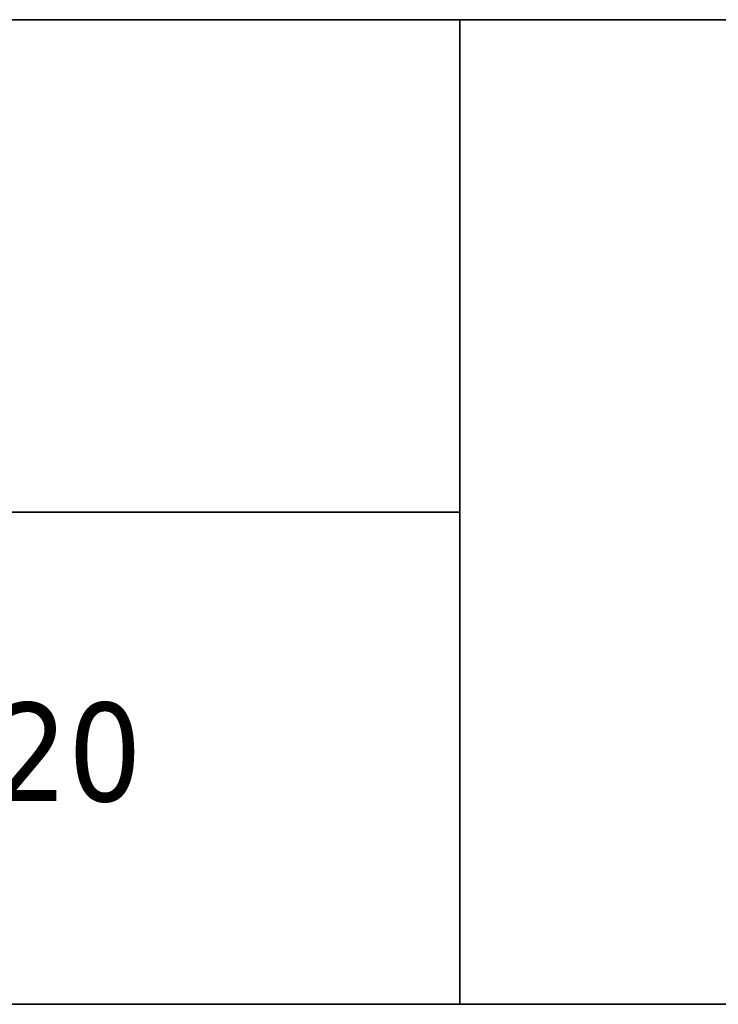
# Model space of a CAD drawing. Header units: millimetres. Extents: x 39 to 415, y 5 to 276.
# Tile 3 of 6: x 352 to 373, y 5 to 35. Entities that reach past the tile are written whole.
import ezdxf

# ---------------------------------------------------------------- set-up
doc = ezdxf.new("R2010")
doc.units = ezdxf.units.MM
doc.layers.add('253', color=7, linetype='Continuous', true_color=0xffffff)
doc.styles.add('Tahoma', font='Tahoma')

# ---------------------------------------------------------------- blocks, each defined once
blk = doc.blocks.new('TabularNote1')
at = {"layer": '253', "color": 163, "linetype": 'Continuous', "lineweight": 35}
for p, q in [((-100, 30), (-50, 30)), ((-50, 30), (-50, 15)), ((-50, 30), (0, 30)), ((-100, 15), (-50, 15)), ((-50, 15), (-50, 0)), ((-100, 0), (-50, 0)), ((-50, 0), (0, 0))]:
    blk.add_line(p, q, dxfattribs=at)
at = {"layer": '253', "color": 18, "linetype": 'Continuous', "lineweight": 13, "insert": (-75, 7.5), "char_height": 3, "attachment_point": 5, "line_spacing_factor": 0.801055, "style": 'Tahoma'}
blk.add_mtext('\\fTahoma|b0|i0;\\W1.0000;V03 / 11.12.2020', dxfattribs=at)

msp = doc.modelspace()

# ---------------------------------------------------------------- block references
at = {"layer": '253', "color": 163, "linetype": 'Continuous', "lineweight": 70}
msp.add_blockref('TabularNote1', (415, 5), dxfattribs=at)

doc.saveas('drawing.dxf')
